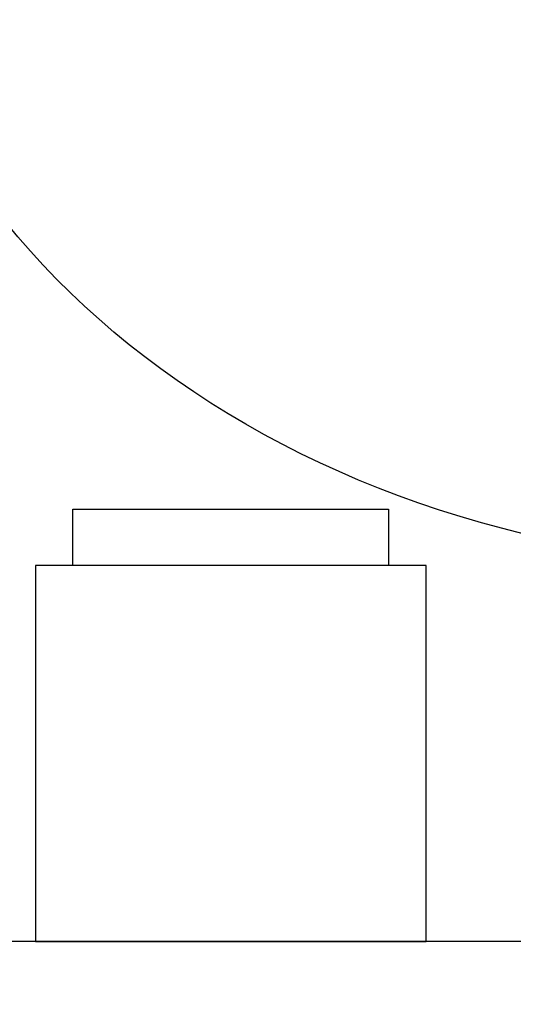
# Model space of a CAD drawing. Header units: millimetres. Extents: x 6161 to 8965, y -9035 to -5431.
# Tile 185 of 256: x 6793 to 6806, y -6560 to -6534. Entities that reach past the tile are written whole.
import ezdxf

# ---------------------------------------------------------------- set-up
doc = ezdxf.new("R2010")
doc.units = ezdxf.units.MM
doc.layers.add('Wyposazenie Wew - Urzadzenia Sanitarne', color=6, linetype='Continuous')
doc.layers.add('Ściany', color=7, linetype='Continuous')

# ---------------------------------------------------------------- blocks, each defined once
blk = doc.blocks.new('Modul_MOP')
blk.add_ellipse((0, -30), major_axis=(-25, 0), ratio=0.8, start_param=4.807479, end_param=10.900484)
blk = doc.blocks.new('MERIDA TOP-TOP')
blk.add_lwpolyline([(-5.2, 0), (-5.2, -10), (5.2, -10), (5.2, 0), (-5.2, 0)])
blk.add_lwpolyline([(-4.2, -10), (4.2, -10), (4.2, -11.5), (-4.2, -11.5)], close=True)

msp = doc.modelspace()

# ---------------------------------------------------------------- linework, layer by layer
at = {"layer": 'Wyposazenie Wew - Urzadzenia Sanitarne'}
msp.add_lwpolyline([(6518.833, -6503.817), (7013.833, -6503.817), (7013.833, -6558.817), (6518.833, -6558.817)], close=True, dxfattribs=at)
at = {"layer": 'Ściany'}
msp.add_lwpolyline([(7339.031, -6593.817), (7023.833, -6593.817), (7023.833, -6448.817), (7013.833, -6448.817), (7013.833, -6558.817), (6518.833, -6558.817), (6518.833, -6448.817), (6508.833, -6448.817), (6508.833, -6678.817)], dxfattribs=at)

# ---------------------------------------------------------------- block references
at = {"layer": 'Wyposazenie Wew - Urzadzenia Sanitarne', "xscale": -1, "rotation": 180}
msp.add_blockref('Modul_MOP', (6813.833, -6558.817), dxfattribs=at)
at = {"layer": 'Wyposazenie Wew - Urzadzenia Sanitarne', "rotation": 180}
msp.add_blockref('MERIDA TOP-TOP', (6798.833, -6558.817), dxfattribs=at)

doc.saveas('drawing.dxf')
